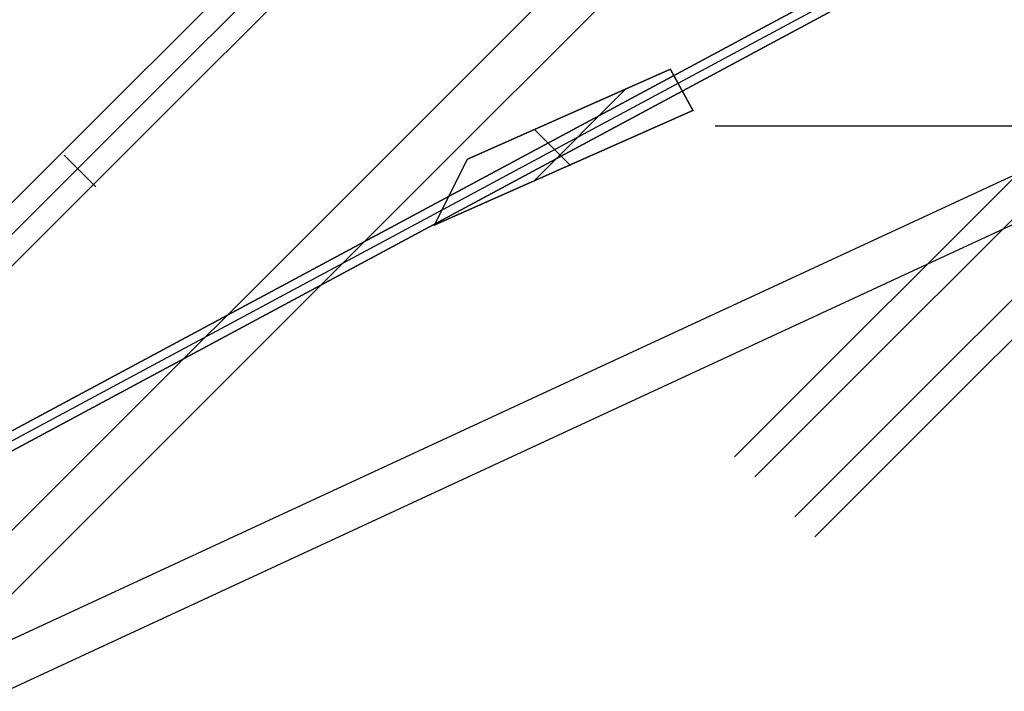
# Model space of a CAD drawing. Header units: millimetres. Extents: x -630 to 192, y -7 to 1615.
# Tile 231 of 249: x 137 to 170, y 1578 to 1601. Entities that reach past the tile are written whole.
import ezdxf

# ---------------------------------------------------------------- set-up
doc = ezdxf.new("R2010")
doc.units = ezdxf.units.MM
doc.header["$MEASUREMENT"] = 0
doc.layers.add('OVIDIO 160x80x72h', color=7, linetype='Continuous')

msp = doc.modelspace()

# ---------------------------------------------------------------- linework, layer by layer
at = {"layer": 'OVIDIO 160x80x72h', "extrusion": (8.002787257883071e-07, 8.002763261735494e-07, 0.9999999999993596)}
for points in [[(138.2304474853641, 1596.468203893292), (155.8989695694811, 1614.136672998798)], [(155.8989695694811, 1614.136672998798), (138.2304474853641, 1596.468203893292)]]:
    msp.add_lwpolyline(points, dxfattribs=at)
at = {"layer": 'OVIDIO 160x80x72h'}
for points in [[(138.7606546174, 1595.937996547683), (156.4307653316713, 1613.608107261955)], [(125.1846461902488, 1572.461609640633), (161.3686376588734, 1608.645601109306)], [(126.2451569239, 1571.401098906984), (162.4365183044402, 1607.592460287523)], [(154.0151880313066, 1595.521522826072), (157.1126024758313, 1598.618774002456)], [(160.0883912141, 1597.376254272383), (172.4813757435, 1597.376254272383)], [(119.70424971, 1577.942006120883), (138.2304473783, 1596.468203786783)], [(138.2304473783, 1596.468203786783), (119.70424971, 1577.942006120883)], [(138.76084914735, 1595.937802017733), (120.23465148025, 1577.411604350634)]]:
    msp.add_lwpolyline(points, dxfattribs=at)
at = {"layer": 'OVIDIO 160x80x72h', "extrusion": (0.0004054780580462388, 0.0004054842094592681, 0.9999998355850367)}
for points in [[(156.9627258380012, 1613.079339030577), (139.2911294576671, 1595.407477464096)], [(139.2911294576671, 1595.407477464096), (156.9627258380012, 1613.079339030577)]]:
    msp.add_lwpolyline(points, dxfattribs=at)
at = {"layer": 'OVIDIO 160x80x72h', "extrusion": (-0.2655070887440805, 0.8812084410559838, -0.3911235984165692)}
for points in [[(-576.6168560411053, 1184.860351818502), (-622.2365919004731, 1244.080476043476)], [(-622.2365919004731, 1244.080476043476), (-576.6168560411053, 1184.860351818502)]]:
    msp.add_lwpolyline(points, dxfattribs=at)
at = {"layer": 'OVIDIO 160x80x72h', "extrusion": (-0.2028516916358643, -0.1089792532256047, 0.9731262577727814)}
for points in [[(-1333.540807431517, 1044.890269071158), (-1333.540807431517, 884.2344246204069)], [(-1333.540807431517, 884.2344246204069), (-1333.540807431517, 1044.890269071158)]]:
    msp.add_lwpolyline(points, dxfattribs=at)
at = {"layer": 'OVIDIO 160x80x72h', "extrusion": (-0.2028516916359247, -0.1089792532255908, 0.9731262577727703)}
msp.add_lwpolyline([(-1333.245337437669, 1044.890269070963), (-1333.245337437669, 884.2344246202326)], dxfattribs=at)
at = {"layer": 'OVIDIO 160x80x72h', "extrusion": (-0.2655604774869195, 0.8811853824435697, -0.3911393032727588)}
for points in [[(-623.053720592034, 1243.551198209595), (-576.7334211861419, 1183.432902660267)], [(-576.7334211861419, 1183.432902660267), (-623.053720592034, 1243.551198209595)]]:
    msp.add_lwpolyline(points, dxfattribs=at)
at = {"layer": 'OVIDIO 160x80x72h', "extrusion": (-0.2028516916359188, -0.1089792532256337, 0.9731262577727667)}
for points in [[(-1332.949867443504, 884.2344246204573), (-1332.949867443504, 1044.89026907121)], [(-1332.949867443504, 1044.89026907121), (-1332.949867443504, 884.2344246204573)]]:
    msp.add_lwpolyline(points, dxfattribs=at)
at = {"layer": 'OVIDIO 160x80x72h', "extrusion": (-0.2653521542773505, 0.8812746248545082, -0.3910796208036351)}
msp.add_lwpolyline([(-618.9678448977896, 1241.117327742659), (-620.893696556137, 1243.618690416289)], dxfattribs=at)
at = {"layer": 'OVIDIO 160x80x72h', "extrusion": (-0.1226097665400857, 0.2760676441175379, 0.9532856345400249)}
msp.add_lwpolyline([(-801.0721111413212, -1113.013992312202), (-801.0721111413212, -1114.513987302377)], dxfattribs=at)
at = {"layer": 'OVIDIO 160x80x72h', "extrusion": (-0.2653515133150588, 0.8812750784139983, -0.3910790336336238)}
for points in [[(-618.8771098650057, 1241.185764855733), (-576.4934617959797, 1186.136339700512)], [(-576.4934617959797, 1186.136339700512), (-618.8771098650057, 1241.185764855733)]]:
    msp.add_lwpolyline(points, dxfattribs=at)
at = {"layer": 'OVIDIO 160x80x72h', "extrusion": (-0.2028748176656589, -0.108996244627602, 0.9731195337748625)}
for points in [[(-1332.525309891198, 1038.350090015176), (-1332.525309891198, 1043.350016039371)], [(-1332.525309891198, 1043.350016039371), (-1332.525309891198, 1038.350090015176)]]:
    msp.add_lwpolyline(points, dxfattribs=at)
at = {"layer": 'OVIDIO 160x80x72h', "extrusion": (-0.1226096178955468, 0.2760765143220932, 0.9532830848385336)}
for points in [[(-799.9381727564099, -1113.014072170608), (-799.9381727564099, -1114.514071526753)], [(-799.9381727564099, -1114.514071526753), (-799.9381727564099, -1113.014072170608)]]:
    msp.add_lwpolyline(points, dxfattribs=at)
at = {"layer": 'OVIDIO 160x80x72h', "extrusion": (-0.2653579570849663, 0.8812691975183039, -0.3910879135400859)}
for points in [[(-620.8051155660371, 1243.311608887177), (-619.068755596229, 1241.056379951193)], [(-619.068755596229, 1241.056379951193), (-620.8051155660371, 1243.311608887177)]]:
    msp.add_lwpolyline(points, dxfattribs=at)
at = {"layer": 'OVIDIO 160x80x72h', "extrusion": (-0.2028662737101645, -0.1089886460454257, 0.9731221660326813)}
msp.add_lwpolyline([(-1331.822701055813, 1038.329564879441), (-1331.822701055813, 1043.329499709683)], dxfattribs=at)
at = {"layer": 'OVIDIO 160x80x72h', "extrusion": (-0.1226098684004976, 0.2760888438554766, 0.9532794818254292)}
msp.add_lwpolyline([(-797.4901910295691, -1113.012921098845), (-797.4901910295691, -1114.512920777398)], dxfattribs=at)
at = {"layer": 'OVIDIO 160x80x72h', "extrusion": (-0.2653515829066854, 0.8812750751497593, -0.391078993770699)}
for points in [[(-576.6723466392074, 1185.998267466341), (-619.0561803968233, 1241.047913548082)], [(-619.0561803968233, 1241.047913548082), (-576.6723466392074, 1185.998267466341)]]:
    msp.add_lwpolyline(points, dxfattribs=at)
at = {"layer": 'OVIDIO 160x80x72h', "extrusion": (-0.2028719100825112, -0.1089945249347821, 0.9731203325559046)}
for points in [[(-1331.099955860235, 1043.347540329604), (-1331.099955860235, 1038.347596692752)], [(-1331.099955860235, 1038.347596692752), (-1331.099955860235, 1043.347540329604)]]:
    msp.add_lwpolyline(points, dxfattribs=at)
at = {"layer": 'OVIDIO 160x80x72h', "extrusion": (-7.099553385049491e-06, -3.152902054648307e-06, 0.9999999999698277)}
for points in [[(151.7973080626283, 1596.258258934), (158.5858309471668, 1599.273032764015)], [(158.5858309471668, 1599.273032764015), (151.7973080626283, 1596.258258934)]]:
    msp.add_lwpolyline(points, dxfattribs=at)
at = {"layer": 'OVIDIO 160x80x72h', "extrusion": (0.05815120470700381, 0.9868239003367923, -0.150986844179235)}
for points in [[(-64.22804829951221, 954.0725834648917), (-65.6809922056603, 950.3497903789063)], [(-65.6809922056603, 950.3497903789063), (-64.22804829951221, 954.0725834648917)]]:
    msp.add_lwpolyline(points, dxfattribs=at)
at = {"layer": 'OVIDIO 160x80x72h', "extrusion": (-9.932997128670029e-06, 1.824367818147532e-05, 0.9999999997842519)}
for points in [[(159.3427435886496, 1597.871174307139), (158.5878706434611, 1599.25762986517)], [(158.5878706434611, 1599.25762986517), (159.3427435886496, 1597.871174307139)]]:
    msp.add_lwpolyline(points, dxfattribs=at)
at = {"layer": 'OVIDIO 160x80x72h', "extrusion": (-0.1226098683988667, 0.2760888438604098, 0.9532794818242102)}
msp.add_lwpolyline([(-794.5478088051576, -1113.012900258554), (-794.5478088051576, -1114.512900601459)], dxfattribs=at)
at = {"layer": 'OVIDIO 160x80x72h', "extrusion": (0.05815167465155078, 0.9868237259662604, -0.1509878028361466)}
msp.add_lwpolyline([(-64.64483227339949, 953.9729031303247), (-66.00833394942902, 950.4792893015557)], dxfattribs=at)
at = {"layer": 'OVIDIO 160x80x72h', "extrusion": (-0.1226087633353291, 0.2760856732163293, 0.953280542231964)}
for points in [[(-795.0655570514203, -1113.016083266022), (-795.0655570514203, -1114.516085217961)], [(-795.0655570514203, -1114.516085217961), (-795.0655570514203, -1113.016083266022)]]:
    msp.add_lwpolyline(points, dxfattribs=at)
at = {"layer": 'OVIDIO 160x80x72h', "extrusion": (-0.2357022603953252, -0.2357022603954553, 0.9428090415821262)}
msp.add_lwpolyline([(-1008.02717273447, 1310.275828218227), (-1008.02717273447, 1419.353631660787)], dxfattribs=at)
at = {"layer": 'OVIDIO 160x80x72h', "extrusion": (0, 1, 0)}
for points in [[(-172.4813757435, 717.0039941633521), (-160.0883912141, 717.0039941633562)], [(-160.0883912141, 719.6872757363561), (-172.4813757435, 719.6872757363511)]]:
    msp.add_lwpolyline(points, dxfattribs=at)
at = {"layer": 'OVIDIO 160x80x72h', "extrusion": (1, 0, 0)}
for points in [[(1598.047074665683, 717.0039941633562), (1596.705433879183, 719.6872757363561)], [(1596.705433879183, 719.6872757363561), (1598.047074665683, 717.0039941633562)], [(1596.705433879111, 719.6872757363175), (1598.047074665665, 717.003994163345)], [(1597.682197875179, 716.8215557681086), (1596.340557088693, 719.5048373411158)], [(1595.004897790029, 715.482905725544), (1593.663257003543, 718.1661872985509)]]:
    msp.add_lwpolyline(points, dxfattribs=at)
at = {"layer": 'OVIDIO 160x80x72h', "extrusion": (0.2137281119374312, -0.3182640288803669, 0.9235953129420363)}
msp.add_lwpolyline([(1023.812785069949, 1417.745564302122), (1023.812785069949, 1416.793817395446)], dxfattribs=at)
at = {"layer": 'OVIDIO 160x80x72h', "extrusion": (-7.099553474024e-06, -3.152902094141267e-06, 0.9999999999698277)}
for points in [[(159.3407038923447, 1597.886577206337), (150.6909643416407, 1594.045239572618)], [(150.6909643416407, 1594.045239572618), (159.3407038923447, 1597.886577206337)]]:
    msp.add_lwpolyline(points, dxfattribs=at)
at = {"layer": 'OVIDIO 160x80x72h', "extrusion": (0.05815135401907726, 0.9868238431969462, -0.1509871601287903)}
for points in [[(-66.33698319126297, 950.6063790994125), (-65.06292570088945, 953.870820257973)], [(-65.06292570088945, 953.870820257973), (-66.33698319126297, 950.6063790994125)]]:
    msp.add_lwpolyline(points, dxfattribs=at)
at = {"layer": 'OVIDIO 160x80x72h', "extrusion": (-0.2028623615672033, -0.1089862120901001, 0.973123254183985)}
msp.add_lwpolyline([(-1331.110882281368, 1038.325600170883), (-1331.110882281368, 1028.283470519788)], dxfattribs=at)
at = {"layer": 'OVIDIO 160x80x72h', "extrusion": (-1.531110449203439e-05, 1.531191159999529e-05, 0.9999999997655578)}
msp.add_lwpolyline([(155.2404006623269, 1596.049720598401), (154.0482170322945, 1597.241967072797)], dxfattribs=at)
at = {"layer": 'OVIDIO 160x80x72h', "extrusion": (0.2137306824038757, -0.3182670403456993, 0.9235936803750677)}
msp.add_lwpolyline([(1023.440270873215, 1417.745241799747), (1023.440270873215, 1416.793487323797)], dxfattribs=at)
at = {"layer": 'OVIDIO 160x80x72h', "extrusion": (0.999999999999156, 5.809963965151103e-07, -1.161986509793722e-06)}
for points in [[(1595.975587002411, 719.322585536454), (1597.317231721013, 716.6393106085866)], [(1597.317231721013, 716.6393106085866), (1595.975587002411, 719.322585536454)]]:
    msp.add_lwpolyline(points, dxfattribs=at)
at = {"layer": 'OVIDIO 160x80x72h', "extrusion": (-0.2357022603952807, -0.2357022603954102, 0.9428090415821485)}
msp.add_lwpolyline([(-1007.078489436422, 1419.353631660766), (-1007.078489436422, 1310.275828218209)], dxfattribs=at)
at = {"layer": 'OVIDIO 160x80x72h', "extrusion": (0.007397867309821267, -0.007397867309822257, 0.9999452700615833)}
for points in [[(139.2883746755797, 1595.370430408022), (138.227654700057, 1596.431092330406)], [(138.227654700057, 1596.431092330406), (139.2883746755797, 1595.370430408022)]]:
    msp.add_lwpolyline(points, dxfattribs=at)
at = {"layer": 'OVIDIO 160x80x72h', "extrusion": (-0.2028516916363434, -0.1089792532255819, 0.973126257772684)}
msp.add_lwpolyline([(-1330.524147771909, 1038.31312158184), (-1330.524147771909, 1028.270991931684)], dxfattribs=at)
at = {"layer": 'OVIDIO 160x80x72h', "extrusion": (0.213730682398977, -0.3182670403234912, 0.923593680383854)}
msp.add_lwpolyline([(1023.066287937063, 1416.793487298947), (1023.066287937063, 1417.745241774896)], dxfattribs=at)
at = {"layer": 'OVIDIO 160x80x72h', "extrusion": (-0.2028662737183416, -0.1089886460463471, 0.9731221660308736)}
for points in [[(-1334.333043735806, 1028.388500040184), (-1334.333043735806, 1031.051957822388)], [(-1334.333043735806, 1031.051957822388), (-1334.333043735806, 1028.388500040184)]]:
    msp.add_lwpolyline(points, dxfattribs=at)
at = {"layer": 'OVIDIO 160x80x72h', "extrusion": (3.067445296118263e-06, 6.135810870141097e-06, 0.9999999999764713)}
for points in [[(151.7899891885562, 1596.251572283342), (150.6836454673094, 1594.038552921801)], [(150.6836454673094, 1594.038552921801), (151.7899891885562, 1596.251572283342)]]:
    msp.add_lwpolyline(points, dxfattribs=at)
at = {"layer": 'OVIDIO 160x80x72h', "extrusion": (0.9998841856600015, 0.0002316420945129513, -0.01521714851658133)}
msp.add_lwpolyline([(1595.919421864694, 1.967411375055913), (1585.373271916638, 694.6901404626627)], dxfattribs=at)
at = {"layer": 'OVIDIO 160x80x72h', "extrusion": (-0.202851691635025, -0.1089792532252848, 0.9731262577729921)}
msp.add_lwpolyline([(-1329.933207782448, 1028.27099193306), (-1329.933207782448, 1038.313121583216)], dxfattribs=at)
at = {"layer": 'OVIDIO 160x80x72h', "extrusion": (0.0003781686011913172, 0.0003781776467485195, 0.9999998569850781)}
for points in [[(139.2911268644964, 1595.407493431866), (120.7651467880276, 1576.881072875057)], [(120.7651467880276, 1576.881072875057), (139.2911268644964, 1595.407493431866)]]:
    msp.add_lwpolyline(points, dxfattribs=at)
at = {"layer": 'OVIDIO 160x80x72h', "extrusion": (-0.122609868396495, 0.2760888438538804, 0.9532794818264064)}
msp.add_lwpolyline([(-785.3112082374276, -1113.497654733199), (-785.3112082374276, -1114.51289816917)], dxfattribs=at)
at = {"layer": 'OVIDIO 160x80x72h', "extrusion": (-0.235702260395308, -0.2357022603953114, 0.9428090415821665)}
msp.add_lwpolyline([(-1005.181122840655, 1310.275828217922), (-1005.181122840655, 1419.353631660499)], dxfattribs=at)
at = {"layer": 'OVIDIO 160x80x72h', "extrusion": (-0.235702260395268, -0.2357022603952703, 0.9428090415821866)}
msp.add_lwpolyline([(-1004.232439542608, 1419.353631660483), (-1004.232439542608, 1310.275828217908)], dxfattribs=at)
at = {"layer": 'OVIDIO 160x80x72h', "extrusion": (-0.2028662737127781, -0.1089886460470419, 0.9731221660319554)}
msp.add_lwpolyline([(-1333.620097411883, 1028.388500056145), (-1333.620097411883, 1030.068157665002)], dxfattribs=at)
at = {"layer": 'OVIDIO 160x80x72h', "extrusion": (-0.1226098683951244, 0.2760888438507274, 0.9532794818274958)}
for points in [[(-784.0189226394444, -1113.01289817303), (-784.0189226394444, -1114.512898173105)], [(-784.0189226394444, -1114.512898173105), (-784.0189226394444, -1113.01289817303)]]:
    msp.add_lwpolyline(points, dxfattribs=at)
at = {"layer": 'OVIDIO 160x80x72h', "extrusion": (0.05870066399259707, 0.984053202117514, -0.1679092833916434)}
for points in [[(-54.26594396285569, 977.8809021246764), (-56.20452710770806, 972.4241439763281)], [(-56.20452710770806, 972.4241439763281), (-54.26594396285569, 977.8809021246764)]]:
    msp.add_lwpolyline(points, dxfattribs=at)
at = {"layer": 'OVIDIO 160x80x72h', "extrusion": (0.0002316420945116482, 0.9998841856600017, 0.01521714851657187)}
msp.add_lwpolyline([(-138.2031592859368, -24.41608020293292), (-148.7444089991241, 667.9847774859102)], dxfattribs=at)
at = {"layer": 'OVIDIO 160x80x72h', "extrusion": (-0.1226098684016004, 0.2760888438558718, 0.9532794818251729)}
msp.add_lwpolyline([(-784.6692495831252, -1113.012898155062), (-784.6692495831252, -1114.512898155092)], dxfattribs=at)
at = {"layer": 'OVIDIO 160x80x72h', "extrusion": (0.05870066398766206, 0.9840532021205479, -0.1679092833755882)}
msp.add_lwpolyline([(-56.53310326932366, 972.5408748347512), (-54.5945201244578, 977.9976329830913)], dxfattribs=at)
at = {"layer": 'OVIDIO 160x80x72h', "extrusion": (-0.2028662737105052, -0.1089886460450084, 0.9731221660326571)}
for points in [[(-1332.535633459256, 970.9063088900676), (-1332.535633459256, 1028.287435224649)], [(-1332.535633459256, 1028.287435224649), (-1332.535633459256, 970.9063088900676)]]:
    msp.add_lwpolyline(points, dxfattribs=at)
at = {"layer": 'OVIDIO 160x80x72h', "extrusion": (-0.2028662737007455, -0.1089886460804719, 0.9731221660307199)}
for points in [[(-1332.907150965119, 1029.084357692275), (-1332.907150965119, 1028.388500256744)], [(-1332.907150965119, 1028.388500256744), (-1332.907150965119, 1029.084357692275)]]:
    msp.add_lwpolyline(points, dxfattribs=at)
at = {"layer": 'OVIDIO 160x80x72h', "extrusion": (-0.1226187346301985, 0.2761142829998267, 0.9532709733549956)}
for points in [[(-785.3093142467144, -1114.487365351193), (-785.3093142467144, -1112.98736535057)], [(-785.3093142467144, -1112.98736535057), (-785.3093142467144, -1114.487365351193)]]:
    msp.add_lwpolyline(points, dxfattribs=at)
at = {"layer": 'OVIDIO 160x80x72h', "extrusion": (0.05870066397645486, 0.9840531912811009, -0.1679093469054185)}
for points in [[(-56.86166318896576, 972.657740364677), (-54.92309524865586, 978.1144577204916)], [(-54.92309524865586, 978.1144577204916), (-56.86166318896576, 972.657740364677)]]:
    msp.add_lwpolyline(points, dxfattribs=at)
at = {"layer": 'OVIDIO 160x80x72h', "extrusion": (-0.2028662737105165, -0.1089886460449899, 0.9731221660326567)}
msp.add_lwpolyline([(-1331.822687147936, 970.906308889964), (-1331.822687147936, 1028.287435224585)], dxfattribs=at)
at = {"layer": 'OVIDIO 160x80x72h', "extrusion": (-0.2028626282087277, -0.1089862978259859, 0.9731231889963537)}
for points in [[(-1331.111077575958, 1028.28332443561), (-1331.111077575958, 970.9021981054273)], [(-1331.111077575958, 970.9021981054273), (-1331.111077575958, 1028.28332443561)]]:
    msp.add_lwpolyline(points, dxfattribs=at)
at = {"layer": 'OVIDIO 160x80x72h', "extrusion": (0.9999999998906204, -6.614194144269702e-06, 1.322920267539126e-05)}
msp.add_lwpolyline([(1592.693457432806, 714.324562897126), (1591.351838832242, 717.007965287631)], dxfattribs=at)
at = {"layer": 'OVIDIO 160x80x72h', "extrusion": (0.8811853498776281, -0.2655605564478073, -0.3911393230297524)}
for points in [[(1528.522900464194, 489.9697128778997), (1574.843180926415, 550.087966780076)], [(1574.843180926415, 550.087966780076), (1528.522900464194, 489.9697128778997)]]:
    msp.add_lwpolyline(points, dxfattribs=at)
at = {"layer": 'OVIDIO 160x80x72h', "extrusion": (0.8812084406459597, -0.2655070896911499, -0.3911235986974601)}
for points in [[(1528.517652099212, 491.4484410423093), (1574.137383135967, 550.6685588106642)], [(1574.137383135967, 550.6685588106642), (1528.517652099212, 491.4484410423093)]]:
    msp.add_lwpolyline(points, dxfattribs=at)
at = {"layer": 'OVIDIO 160x80x72h', "extrusion": (-0.1089792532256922, -0.2028516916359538, 0.973126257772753)}
for points in [[(-593.8948285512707, 1609.35237485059), (-593.8948285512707, 1448.696530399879)], [(-593.8948285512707, 1448.696530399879), (-593.8948285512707, 1609.35237485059)]]:
    msp.add_lwpolyline(points, dxfattribs=at)
at = {"layer": 'OVIDIO 160x80x72h', "extrusion": (-0.1089792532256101, -0.2028516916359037, 0.9731262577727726)}
msp.add_lwpolyline([(-593.5993585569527, 1609.35237485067), (-593.5993585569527, 1448.696530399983)], dxfattribs=at)
at = {"layer": 'OVIDIO 160x80x72h', "extrusion": (-0.1089792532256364, -0.2028516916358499, 0.9731262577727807)}
for points in [[(-593.3038885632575, 1448.696530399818), (-593.3038885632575, 1609.352374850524)], [(-593.3038885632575, 1609.352374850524), (-593.3038885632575, 1448.696530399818)]]:
    msp.add_lwpolyline(points, dxfattribs=at)
at = {"layer": 'OVIDIO 160x80x72h', "extrusion": (0.8812750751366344, -0.26535158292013, -0.3910789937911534)}
for points in [[(1528.897148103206, 492.7336799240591), (1571.280803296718, 547.7830940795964)], [(1571.280803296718, 547.7830940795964), (1528.897148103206, 492.7336799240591)]]:
    msp.add_lwpolyline(points, dxfattribs=at)
at = {"layer": 'OVIDIO 160x80x72h', "extrusion": (0.881275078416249, -0.2653515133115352, -0.3910790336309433)}
for points in [[(1571.101862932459, 547.920902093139), (1528.718036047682, 492.8712446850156)], [(1528.718036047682, 492.8712446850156), (1571.101862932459, 547.920902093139)]]:
    msp.add_lwpolyline(points, dxfattribs=at)
at = {"layer": 'OVIDIO 160x80x72h', "extrusion": (-0.04629577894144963, -0.02146384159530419, 0.9986971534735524)}
msp.add_lwpolyline([(-1376.166875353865, 735.2647730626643), (-1376.166875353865, 835.7759914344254)], dxfattribs=at)
at = {"layer": 'OVIDIO 160x80x72h', "extrusion": (0.4948070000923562, 0.4726049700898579, 0.7292534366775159)}
msp.add_lwpolyline([(1044.077865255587, -402.8984997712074), (1044.076794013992, -402.8524255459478), (1044.07714228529, -402.8061842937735), (1044.078923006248, -402.759841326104), (1044.08214511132, -402.7134630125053), (1044.086813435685, -402.6671164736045), (1044.092928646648, -402.6208692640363), (1044.100487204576, -402.5747890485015), (1044.109481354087, -402.52894327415), (1044.119899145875, -402.4833988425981), (1044.131724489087, -402.438221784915), (1044.144937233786, -402.3934769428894), (1044.159513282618, -402.3492276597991), (1044.1754247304, -402.3055354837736), (1044.192640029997, -402.262459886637), (1044.21112418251, -402.2200580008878), (1044.230838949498, -402.1783843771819)], dxfattribs=at)
at = {"layer": 'OVIDIO 160x80x72h', "extrusion": (-0.04629577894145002, -0.02146384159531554, 0.9986971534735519)}
msp.add_lwpolyline([(-1374.68068626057, 734.2965410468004), (-1374.68068626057, 835.6009853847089)], dxfattribs=at)
at = {"layer": 'OVIDIO 160x80x72h', "extrusion": (0.4948070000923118, 0.4726049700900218, 0.7292534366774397)}
msp.add_lwpolyline([(1042.578602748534, -402.9460929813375), (1042.576779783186, -402.8545389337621), (1042.577759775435, -402.7626699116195), (1042.581567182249, -402.670614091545), (1042.588218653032, -402.578501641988), (1042.597722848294, -402.4864641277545), (1042.610080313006, -402.3946338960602), (1042.625283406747, -402.3031434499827), (1042.643316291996, -402.2121248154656), (1042.664154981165, -402.1217089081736), (1042.687767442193, -402.0320249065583), (1042.714113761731, -401.9431996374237), (1042.743146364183, -401.8553569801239), (1042.774810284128, -401.768617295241), (1042.809043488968, -401.6830968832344), (1042.845777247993, -401.5989074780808), (1042.884936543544, -401.5161557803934)], dxfattribs=at)
at = {"layer": 'OVIDIO 160x80x72h', "extrusion": (-0.1089792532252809, -0.2028516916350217, 0.9731262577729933)}
msp.add_lwpolyline([(-596.9114882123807, 1602.775227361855), (-596.9114882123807, 1592.733097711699)], dxfattribs=at)
at = {"layer": 'OVIDIO 160x80x72h', "extrusion": (-0.1089792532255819, -0.2028516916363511, 0.9731262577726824)}
msp.add_lwpolyline([(-596.3205482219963, 1602.775227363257), (-596.3205482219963, 1592.733097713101)], dxfattribs=at)

doc.saveas('drawing.dxf')
